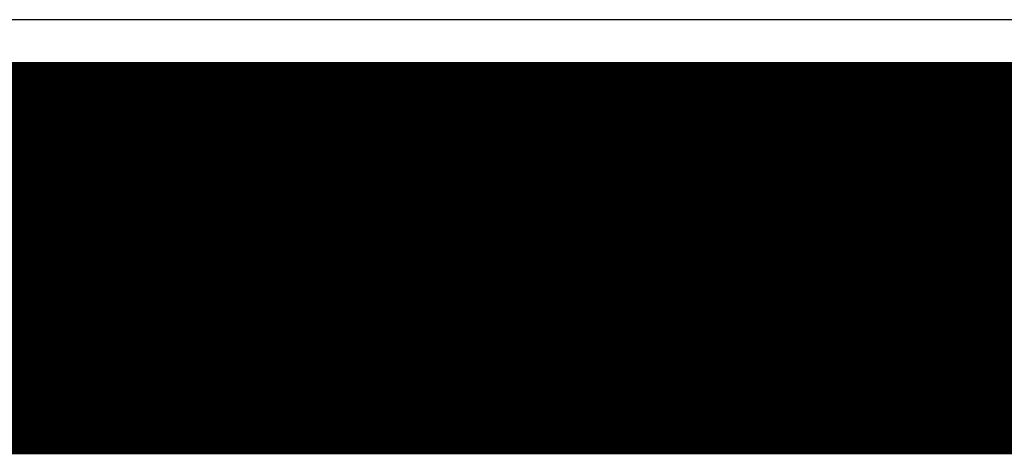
# Model space of a CAD drawing. Header units: millimetres. Extents: x -0.08 to 3.17, y -0.08 to 4.88.
# Tile 3 of 164: x 0.28 to 0.49, y -0.08 to 0.01. Entities that reach past the tile are written whole.
import ezdxf

# ---------------------------------------------------------------- set-up
doc = ezdxf.new("R2010")
doc.units = ezdxf.units.MM
doc.header["$MEASUREMENT"] = 0
for name, color, linetype in [('BottomLayer', 5, 'Continuous'), ('Mechanical3', 76, 'Continuous'), ('Mechanical4', 56, 'Continuous'), ('MidLayer1', 16, 'Continuous'), ('MidLayer2', 76, 'Continuous'), ('TopLayer', 1, 'Continuous')]:
    doc.layers.add(name, color=color, linetype=linetype)

msp = doc.modelspace()

# ---------------------------------------------------------------- linework, layer by layer
at = {"layer": 'BottomLayer'}
msp.add_line((1.52438, 0.01405), (0.09843, 0.01405), dxfattribs=at)
at = {"layer": 'Mechanical3', "const_width": 0.07874}
msp.add_lwpolyline([(0.099, -0.03937), (1.53543, -0.03937)], dxfattribs=at)
at = {"layer": 'Mechanical4', "const_width": 0.01}
msp.add_lwpolyline([(0.09843, 0), (2.97244, 0)], dxfattribs=at)
at = {"layer": 'MidLayer1'}
msp.add_line((1.52438, 0.01405), (0.09843, 0.01405), dxfattribs=at)
at = {"layer": 'MidLayer2'}
msp.add_line((1.5357, 0.01405), (0.09843, 0.01405), dxfattribs=at)
at = {"layer": 'TopLayer'}
msp.add_line((1.52438, 0.01405), (0.09843, 0.01405), dxfattribs=at)

doc.saveas('drawing.dxf')
